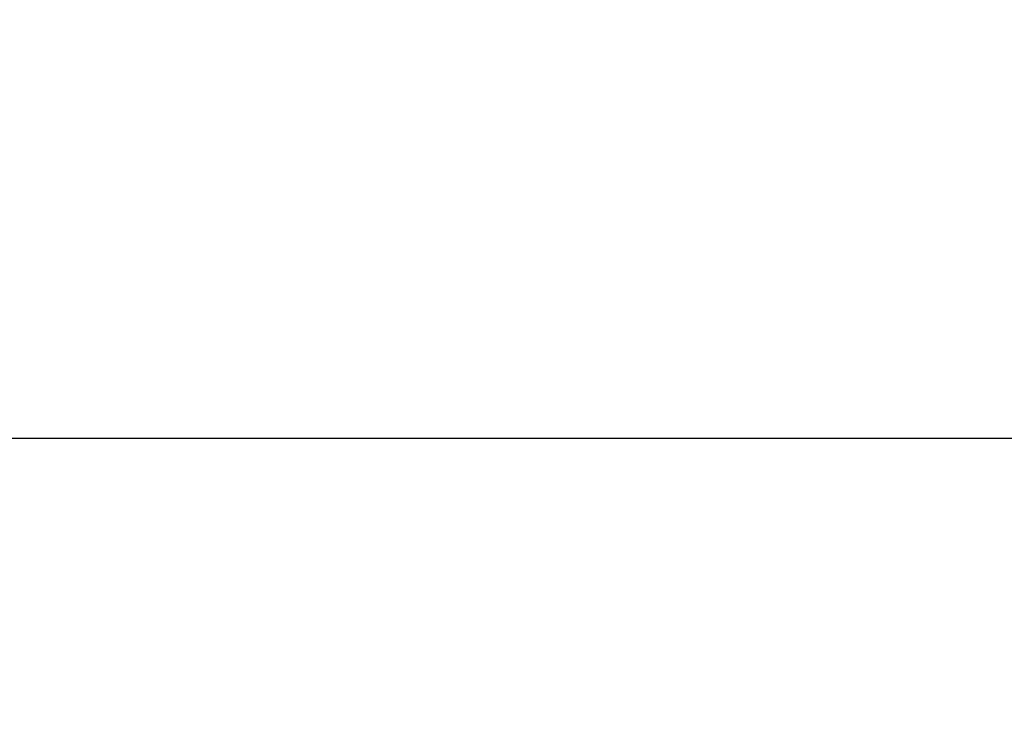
# Model space of a CAD drawing. Header units: millimetres. Extents: x -429 to 420, y -314 to 480.
# Tile 30 of 143: x -140.4 to -129.5, y 119.55 to 127.18. Entities that reach past the tile are written whole.
import ezdxf

# ---------------------------------------------------------------- set-up
doc = ezdxf.new("R2010")
doc.units = ezdxf.units.MM
doc.header["$MEASUREMENT"] = 0
doc.layers.add('Layer 1', color=7, linetype='Continuous')

msp = doc.modelspace()

# ---------------------------------------------------------------- linework, layer by layer
at = {"layer": 'Layer 1', "color": 7, "lineweight": 25}
msp.add_open_spline([(-102.234, 161.5462), (-102.234, 161.5462), (-114.2339, 161.5462), (-114.2339, 161.5462), (-114.2339, 161.5462), (-114.2339, 161.5462), (-114.2339, 164.546), (-114.2339, 164.546), (-114.2339, 164.546), (-114.2339, 164.546), (-129.2339, 164.546), (-129.2339, 164.546), (-129.2339, 164.546), (-129.2339, 164.546), (-129.2339, 161.5462), (-129.2339, 161.5462), (-129.2339, 161.5462), (-129.2339, 161.5462), (-141.2341, 161.5462), (-141.2341, 161.5462), (-141.2341, 161.5462), (-141.2341, 161.5462), (-141.2341, 149.546), (-141.2341, 149.546), (-141.2341, 149.546), (-141.2341, 149.546), (-144.234, 149.546), (-144.234, 149.546), (-144.234, 149.546), (-144.234, 149.546), (-144.234, 134.546), (-144.234, 134.546), (-144.234, 134.546), (-144.234, 134.546), (-141.2341, 134.546), (-141.2341, 134.546), (-141.2341, 134.546), (-141.2341, 134.546), (-141.2341, 122.5461), (-141.2341, 122.5461), (-141.2341, 122.5461), (-141.2341, 122.5461), (-129.2339, 122.5461), (-129.2339, 122.5461), (-129.2339, 122.5461), (-129.2339, 122.5461), (-129.2339, 119.5462), (-129.2339, 119.5462), (-129.2339, 119.5462), (-129.2339, 119.5462), (-114.2339, 119.5462), (-114.2339, 119.5462), (-114.2339, 119.5462), (-114.2339, 119.5462), (-114.2339, 122.5461), (-114.2339, 122.5461), (-114.2339, 122.5461), (-114.2339, 122.5461), (-102.234, 122.5461), (-102.234, 122.5461), (-102.234, 122.5461), (-102.234, 122.5461), (-102.234, 134.546), (-102.234, 134.546), (-102.234, 134.546), (-102.234, 134.546), (-99.2341, 134.546), (-99.2341, 134.546), (-99.2341, 134.546), (-99.2341, 134.546), (-99.2341, 149.546), (-99.2341, 149.546), (-99.2341, 149.546), (-99.2341, 149.546), (-102.234, 149.546), (-102.234, 149.546), (-102.234, 149.546), (-102.234, 149.546), (-102.234, 161.5462), (-102.234, 161.5462)], degree=3, knots=[0, 0, 0, 0, 0.047619, 0.047619, 0.047619, 0.047619, 0.0952381, 0.0952381, 0.0952381, 0.0952381, 0.1428571, 0.1428571, 0.1428571, 0.1428571, 0.1904762, 0.1904762, 0.1904762, 0.1904762, 0.2380952, 0.2380952, 0.2380952, 0.2380952, 0.2857143, 0.2857143, 0.2857143, 0.2857143, 0.3333333, 0.3333333, 0.3333333, 0.3333333, 0.3809524, 0.3809524, 0.3809524, 0.3809524, 0.4285714, 0.4285714, 0.4285714, 0.4285714, 0.4761905, 0.4761905, 0.4761905, 0.4761905, 0.5238095, 0.5238095, 0.5238095, 0.5238095, 0.5714286, 0.5714286, 0.5714286, 0.5714286, 0.6190476, 0.6190476, 0.6190476, 0.6190476, 0.6666667, 0.6666667, 0.6666667, 0.6666667, 0.7142857, 0.7142857, 0.7142857, 0.7142857, 0.7619048, 0.7619048, 0.7619048, 0.7619048, 0.8095238, 0.8095238, 0.8095238, 0.8095238, 0.8571429, 0.8571429, 0.8571429, 0.8571429, 0.9047619, 0.9047619, 0.9047619, 0.9047619, 1, 1, 1, 1], dxfattribs=at)

doc.saveas('drawing.dxf')
